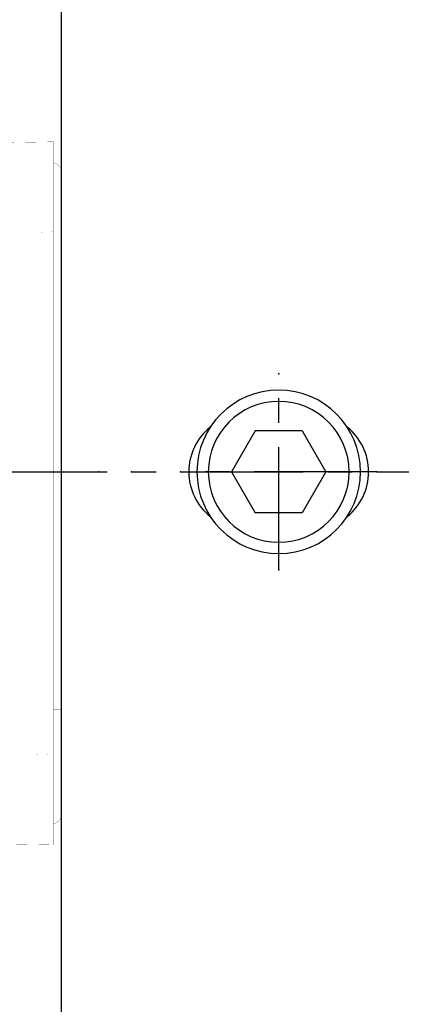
# Model space of a CAD drawing. Header units: millimetres. Extents: x -289 to 305, y -210 to 210.
# Tile 74 of 79: x 157.9 to 161.79, y 119.24 to 129.28. Entities that reach past the tile are written whole.
import ezdxf

# ---------------------------------------------------------------- set-up
doc = ezdxf.new("R2010")
doc.units = ezdxf.units.MM
doc.linetypes.add('CENTER', pattern=[12, 7.5, -1.5, 1.5, -1.5])
doc.layers.add('VIEW0003', color=7, linetype='Continuous')
doc.styles.get("Standard").update_dxf_attribs({"font": 'ROMANS', "bigfont": 'EXTFONT'})
doc.dimstyles.new('ISO-25', dxfattribs={"dimtxt": 2.5, "dimasz": 2.5, "dimexe": 1.25, "dimexo": 0.625, "dimtad": 1, "dimtxsty": 'Standard', "dimcen": 2.5, "dimadec": 0, "dimazin": 0, "dimtfac": 1, "dimtmove": 0, "dimatfit": 3, "dimfxl": 1, "dimarcsym": 0})

# ---------------------------------------------------------------- blocks, each defined once
blk = doc.blocks.new('DTL0005')
at = {"color": 0, "linetype": 'CENTER'}
blk.add_line((310, 0), (-180, 0), dxfattribs=at)
at = {"color": 0}
blk.add_point((289, 0), dxfattribs=at)
blk = doc.blocks.new('DTL0016')
at = {"color": 0, "linetype": 'CENTER'}
for p, q in [((0, 6), (0, -6)), ((-6, 0), (6, 0))]:
    blk.add_line(p, q, dxfattribs=at)
at = {"color": 0, "linetype": 'Continuous'}
for p, q in [((-2.887, 0), (-1.443, 2.5)), ((-1.443, 2.5), (1.443, 2.5)), ((2.887, 0), (1.443, 2.5)), ((-1.443, -2.5), (-2.887, 0)), ((1.443, -2.5), (2.887, 0)), ((-1.443, -2.5), (1.443, -2.5))]:
    blk.add_line(p, q, dxfattribs=at)
for radius in [5, 4.307]:
    blk.add_arc((0, 0), radius, 0, 359.99971, dxfattribs=at)
at = {"color": 0}
for p in [(0, 6), (-6, 0), (0, 0), (6, 0), (0, -6)]:
    blk.add_point(p, dxfattribs=at)
blk = doc.blocks.new('DTL0017')
at = {"color": 0, "linetype": 'Continuous'}
blk.add_line((-155.982, -2.3), (156, -2.3), dxfattribs=at)
at = {"color": 3, "linetype": 'Continuous'}
for points, const_width in [([(-18.894, -2.778), (-18.82, -2.558), (-18.636, -2.374), (-18.415, -2.3)], 0.00984), ([(-18.415, -2.3), (21.053, -2.3)], 0.00984), ([(-11.92, -2.778), (-11.92, -2.3)], 0.00984), ([(14.558, -2.778), (14.558, -2.3)], 0.00984), ([(21.053, -2.3), (21.273, -2.374), (21.457, -2.558), (21.53, -2.778)], 0.00984), ([(22.819, -2.778), (-20.182, -2.778)], 0.00984), ([(-19.851, -24.756), (-20.182, -2.778)], 0.00984), ([(-14.681, -2.778), (-14.644, -3.883)], 0.00197), ([(17.282, -3.883), (17.319, -2.778)], 0.00197), ([(22.819, -2.778), (22.488, -24.756)], 0.00984), ([(-14.644, -4.251), (-14.644, -4.656)], 0.00197), ([(17.282, -4.656), (17.282, -4.251)], 0.00197)]:
    blk.add_lwpolyline(points, dxfattribs=dict(at, const_width=const_width))
at = {"color": 0, "linetype": 'Continuous'}
for centre, start, end in [((0, 13), 38.68219, 141.31781), ((0, 9), 218.68219, 321.31781)]:
    blk.add_arc(centre, 3.5, start, end, dxfattribs=at)
at = {"color": 0}
blk.add_point((0, 0), dxfattribs=at)
blk = doc.blocks.new('DTL0006')
at = {"color": 0}
blk.add_point((-289, 0), dxfattribs=at)
at = {"color": 211, "rotation": 180}
blk.add_blockref('DTL0005', (0, 0), dxfattribs=at)
at = {"color": 0, "rotation": 270}
blk.add_blockref('DTL0017', (-291, 0), dxfattribs=at)
at = {"color": 40, "rotation": 180}
blk.add_blockref('DTL0016', (-280, 0), dxfattribs=at)
blk = doc.blocks.new('_OPEN30')
at = {"color": 0, "linetype": 'ByBlock', "lineweight": -2}
for p, q in [((-1, 0.267949), (0, 0)), ((0, 0), (-1, -0.267949)), ((0, 0), (-1, 0))]:
    blk.add_line(p, q, dxfattribs=at)
blk = doc.blocks.new('*D64')
at = {"color": 0, "lineweight": -2}
for p, q in [((155.622, 152.169), (145.003, 152.169)), ((146.003, 100.169), (146.003, 149.169)), ((155.622, 97.169), (145.003, 97.169))]:
    blk.add_line(p, q, dxfattribs=at)
at = {"layer": 'Defpoints', "color": 0}
for p in [(146.002, 152.169), (158.162, 152.169), (158.162, 97.169)]:
    blk.add_point(p, dxfattribs=at)
at = {"color": 0, "lineweight": -2, "xscale": 3, "yscale": 3, "zscale": 3}
for p, rotation in [((146.003, 152.169), 90), ((146.003, 97.169), 270)]:
    blk.add_blockref('_OPEN30', p, dxfattribs=dict(at, rotation=rotation))
at = {"color": 0, "insert": (143.588, 124.67), "char_height": 3.2, "attachment_point": 5, "rotation": 90}
blk.add_mtext('330', dxfattribs=at)

msp = doc.modelspace()

# ---------------------------------------------------------------- block references
at = {"layer": 'VIEW0003', "color": 7, "xscale": 0.166666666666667, "yscale": 0.166666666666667, "zscale": 0.166666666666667}
msp.add_blockref('DTL0006', (207.212, 124.669), dxfattribs=at)

# ---------------------------------------------------------------- dimensions: what is measured, and where the dimension line sits
at = {"layer": 'VIEW0003', "color": 7}
dim = msp.add_linear_dim(base=(146.003, 152.169), p1=(158.162, 97.169), p2=(158.162, 152.169), angle=270, text='330', dimstyle='ISO-25', override={"dimtxt": 3.2, "dimasz": 3, "dimexe": 1, "dimexo": 2.54, "dimgap": 0.8, "dimtad": 1, "dimtih": 0, "dimtoh": 0, "dimdec": 0, "dimdsep": 46, "dimblk1": 'OPEN30', "dimblk2": 'OPEN30', "dimsah": 1, "dimse1": 0, "dimse2": 0, "dimtmove": 0}, dxfattribs=at)
dim.commit()
dim.dimension.update_dxf_attribs({"geometry": '*D64', "text_midpoint": (146.003, 124.67), "dimtype": 160})

doc.saveas('drawing.dxf')
